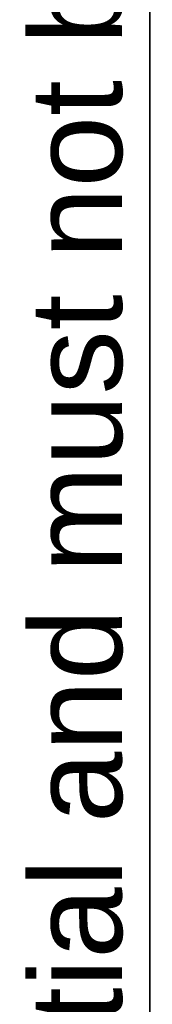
# Model space of a CAD drawing. Header units: inches. Extents: x 0 to 101, y -11 to 66.
# Tile 29 of 118: x 1.641 to 2.43, y 41.174 to 47.018. Entities that reach past the tile are written whole.
import ezdxf

# ---------------------------------------------------------------- set-up
doc = ezdxf.new("R2010")
doc.units = ezdxf.units.IN
doc.header["$LTSCALE"] = 6.067211
doc.header["$MEASUREMENT"] = 0
doc.layers.get('0').update_dxf_attribs({"lineweight": 25})
doc.layers.add('Sketch Geometry(ANSI)', color=7, linetype='Continuous', lineweight=25)
doc.layers.add('Symbols(ANSI)', color=7, linetype='Continuous', lineweight=25)
doc.styles.add('Current-ANSI', font='arial.ttf')

# ---------------------------------------------------------------- blocks, each defined once
blk = doc.blocks.new('Borders 10_EXM - B (Inch)')
at = {"layer": 'Sketch Geometry(ANSI)', "linetype": 'Continuous', "lineweight": 35}
blk.add_line((0.39786, 10.56654), (0.39786, 0.25454), dxfattribs=at)
at = {"layer": 'Symbols(ANSI)', "color": 7, "insert": (0.39786, 5.41933), "char_height": 0.09, "attachment_point": 7, "rotation": 90, "style": 'Current-ANSI'}
blk.add_mtext('This drawing is confidential and must not be reproduced or used without the consent of EXM', dxfattribs=at)
at = {"layer": 'Symbols(ANSI)', "color": 7, "style": 'Current-ANSI'}
blk.add_attdef('FILENAME_AND_PATH_001', (5.90163, 10.71813), '', height=0.09, dxfattribs=at)

msp = doc.modelspace()

# ---------------------------------------------------------------- block references
at = {"xscale": 6.067211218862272, "yscale": 6.067211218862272, "zscale": 6.067211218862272}
msp.add_blockref('Borders 10_EXM - B (Inch)', (0, 0), dxfattribs=at)

doc.saveas('drawing.dxf')
